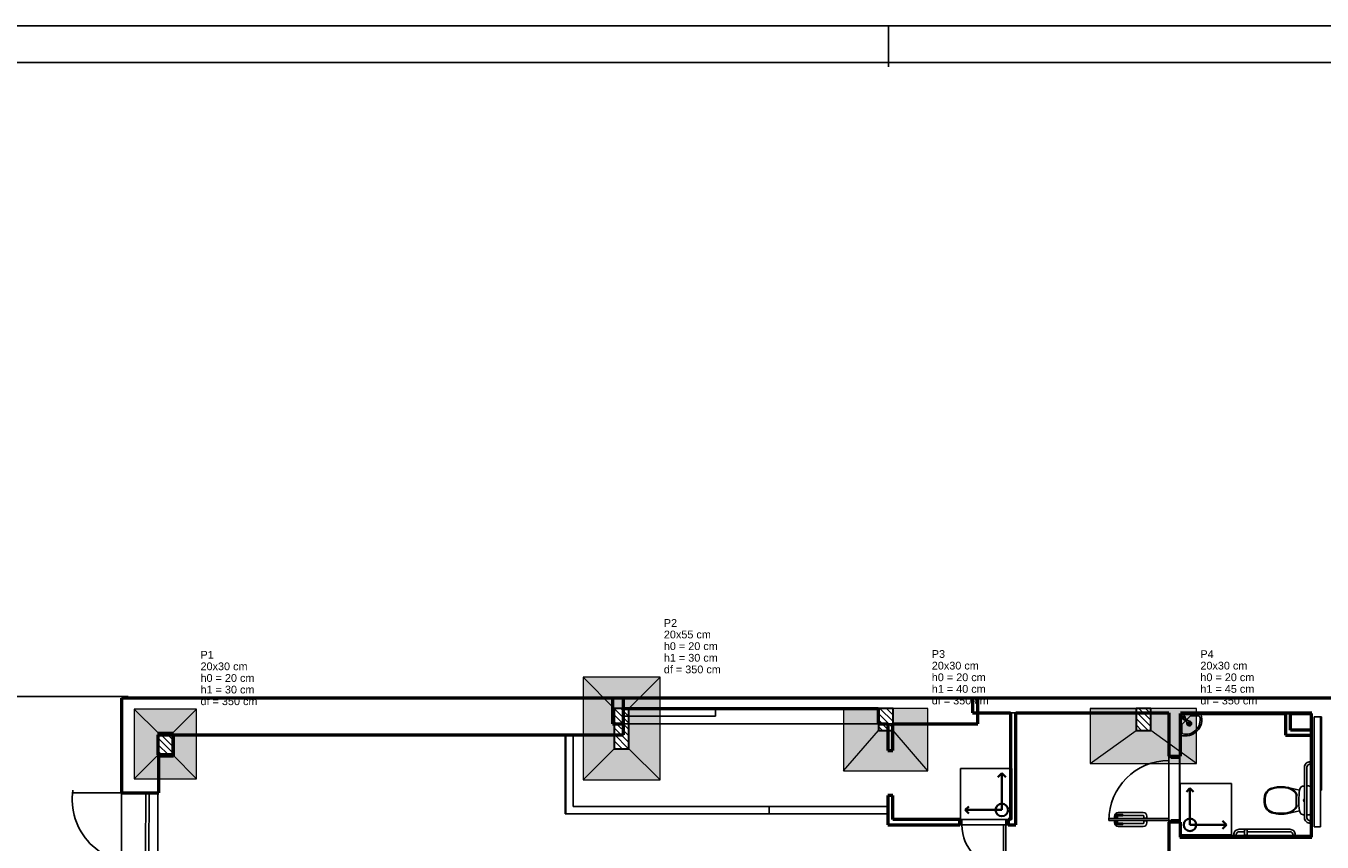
# Model space of a CAD drawing. Header units: millimetres. Extents: x 0 to 119, y 0 to 84.
# Tile 6 of 13: x 21 to 57, y 62 to 84. Entities that reach past the tile are written whole.
import ezdxf

# ---------------------------------------------------------------- set-up
doc = ezdxf.new("R2010")
doc.units = ezdxf.units.MM
doc.header["$MEASUREMENT"] = 0
doc.linetypes.add('NULL', pattern=[0])
for name, color, linetype in [('BASE', 9, 'Continuous'), ('SEDUC_MARF', 1, 'Continuous'), ('SEDUC_MARGG', 7, 'Continuous')]:
    doc.layers.add(name, color=color, linetype=linetype)
for name, color, linetype, lineweight in [('LC-Hachuras das sapatas', 43, 'Continuous', 5), ('LC-Hachuras dos pilares', 9, 'Continuous', 5), ('LC-Seção das fundações', 7, 'Continuous', 5), ('LC-Seção dos pilares', 4, 'Continuous', 30), ('LC-Textos', 3, 'Continuous', 20)]:
    doc.layers.add(name, color=color, linetype=linetype, lineweight=lineweight)
doc.styles.add('Arial', font='txt')

msp = doc.modelspace()

# ---------------------------------------------------------------- hatches: boundary and pattern name
at = {"layer": 'LC-Hachuras das sapatas', "linetype": 'Continuous'}
h = msp.add_hatch(color=43, dxfattribs=at)
h.paths.add_polyline_path([(36.57, 63.513), (38.67, 63.513), (38.67, 66.313), (36.57, 66.313), (36.57, 63.513)])
h.paths.add_polyline_path([(37.42, 64.363), (37.82, 64.363), (37.82, 65.463), (37.42, 65.463), (37.42, 64.363)], flags=0)
h = msp.add_hatch(color=43, dxfattribs=at)
h.paths.add_polyline_path([(24.326, 63.545), (26.026, 63.545), (26.026, 65.445), (24.326, 65.445), (24.326, 63.545)])
h.paths.add_polyline_path([(24.976, 64.195), (25.376, 64.195), (25.376, 64.795), (24.976, 64.795), (24.976, 64.195)], flags=0)
h = msp.add_hatch(color=43, dxfattribs=at)
h.paths.add_polyline_path([(43.68, 65.463), (43.68, 63.763), (45.98, 63.763), (45.98, 65.463), (43.68, 65.463)])
h.paths.add_polyline_path([(44.63, 64.863), (45.03, 64.863), (45.03, 65.463), (44.63, 65.463), (44.63, 64.863)], flags=0)
h = msp.add_hatch(color=43, dxfattribs=at)
h.paths.add_polyline_path([(50.409, 65.463), (50.409, 63.963), (53.309, 63.963), (53.309, 65.463), (50.409, 65.463)])
h.paths.add_polyline_path([(51.659, 64.863), (52.059, 64.863), (52.059, 65.463), (51.659, 65.463), (51.659, 64.863)], flags=0)
at = {"layer": 'LC-Hachuras dos pilares', "linetype": 'Continuous'}
h = msp.add_hatch(dxfattribs=at)
h.set_pattern_fill('ANSI31', color=9, angle=90, style=0)
h.paths.add_polyline_path([(37.42, 64.363), (37.82, 64.363), (37.82, 65.463), (37.42, 65.463), (37.42, 64.363)])
h = msp.add_hatch(dxfattribs=at)
h.set_pattern_fill('ANSI31', color=9, angle=90, style=0)
h.paths.add_polyline_path([(44.63, 64.863), (45.03, 64.863), (45.03, 65.463), (44.63, 65.463), (44.63, 64.863)])
h = msp.add_hatch(dxfattribs=at)
h.set_pattern_fill('ANSI31', color=9, angle=90, style=0)
h.paths.add_polyline_path([(51.659, 64.863), (52.059, 64.863), (52.059, 65.463), (51.659, 65.463), (51.659, 64.863)])
h = msp.add_hatch(dxfattribs=at)
h.set_pattern_fill('ANSI31', color=9, angle=90, style=0)
h.paths.add_polyline_path([(24.976, 64.195), (25.376, 64.195), (25.376, 64.795), (24.976, 64.795), (24.976, 64.195)])

# ---------------------------------------------------------------- linework, layer by layer
at = {"layer": 'BASE'}
for p, q in [((17.591, 65.792), (24.155, 65.792)), ((24.155, 65.792), (24.155, 65.742)), ((40.182, 65.463), (40.182, 65.255)), ((40.182, 65.255), (37.673, 65.255)), ((48.377, 65.342), (48.237, 65.342)), ((53.413, 65.312), (52.876, 65.312)), ((52.876, 64.991), (53.013, 65.128)), ((52.942, 65.197), (52.975, 65.165)), ((53.003, 65.195), (52.971, 65.227)), ((52.975, 65.165), (53.04, 65.102)), ((53.069, 65.131), (53.003, 65.195)), ((53.042, 65.157), (53.197, 65.312)), ((53.133, 65.087), (53.095, 65.124)), ((53.104, 65.079), (53.134, 65.05)), ((53.134, 65.05), (53.104, 65.079)), ((53.361, 65.262), (53.146, 65.262)), ((55.736, 65.322), (55.876, 65.322)), ((56.516, 62.233), (56.516, 65.233)), ((56.516, 65.233), (56.696, 65.233)), ((56.696, 63.233), (56.696, 65.233)), ((56.696, 65.233), (56.716, 65.233)), ((56.696, 65.233), (56.696, 62.233)), ((56.696, 65.169), (56.716, 65.169)), ((56.696, 63.297), (56.696, 65.169)), ((56.716, 65.233), (56.716, 63.233)), ((56.716, 63.297), (56.716, 65.169)), ((25.373, 64.742), (25.393, 64.742)), ((36.086, 62.589), (36.086, 64.742)), ((36.097, 62.589), (36.097, 64.742)), ((36.297, 64.742), (36.297, 62.789)), ((44.627, 65.042), (37.673, 65.042)), ((45.027, 65.042), (44.887, 65.042)), ((52.906, 65.022), (52.906, 64.807)), ((53.048, 65.075), (53.086, 65.038)), ((53.093, 65.068), (53.123, 65.038)), ((56.456, 64.732), (56.456, 64.872)), ((24.976, 63.162), (24.976, 64.192)), ((52.556, 64.121), (52.556, 64.161)), ((52.556, 62.401), (52.556, 64.121)), ((52.616, 64.121), (52.556, 64.121)), ((52.616, 64.101), (52.616, 64.121)), ((52.856, 64.101), (52.616, 64.101)), ((52.845, 62.421), (52.845, 64.101)), ((52.856, 64.161), (52.856, 64.101)), ((52.856, 64.101), (52.856, 62.421)), ((56.424, 64.038), (56.418, 64.012)), ((56.424, 64.038), (56.424, 63.909)), ((46.867, 63.827), (46.867, 62.427)), ((48.267, 63.827), (46.867, 63.827)), ((48.267, 62.427), (48.267, 63.827)), ((56.256, 63.859), (56.256, 62.48)), ((56.322, 62.48), (56.322, 63.859)), ((56.418, 64.012), (56.415, 64.011)), ((56.415, 64.011), (56.415, 64.006)), ((56.415, 63.94), (56.415, 64.006)), ((56.415, 63.94), (56.415, 63.936)), ((56.415, 63.936), (56.418, 63.935)), ((56.418, 63.935), (56.418, 64.012)), ((56.418, 63.935), (56.424, 63.909)), ((54.266, 63.414), (52.866, 63.414)), ((52.866, 63.414), (52.866, 62.014)), ((54.266, 62.014), (54.266, 63.414)), ((56.234, 63.346), (56.256, 63.346)), ((56.322, 63.346), (56.366, 63.346)), ((23.976, 59.822), (23.976, 63.162)), ((24.636, 63.163), (24.634, 61.52)), ((24.727, 63.162), (24.636, 63.163)), ((24.725, 61.52), (24.727, 63.162)), ((24.965, 63.162), (24.965, 59.822)), ((55.839, 63.294), (56.124, 63.232)), ((56.028, 63.114), (56.028, 62.788)), ((56.04, 63.072), (56.028, 63.072)), ((56.04, 63.052), (56.028, 63.052)), ((56.04, 63.052), (56.04, 63.072)), ((56.042, 63.08), (56.041, 63.125)), ((56.042, 63.08), (56.042, 62.822)), ((56.696, 63.297), (56.716, 63.297)), ((56.696, 63.237), (56.696, 63.297)), ((56.716, 63.297), (56.696, 63.297)), ((56.716, 63.237), (56.696, 63.237)), ((56.716, 63.233), (56.696, 63.233)), ((56.716, 63.297), (56.716, 63.237)), ((36.297, 62.789), (44.887, 62.789)), ((41.647, 62.589), (41.647, 62.789)), ((51.176, 62.621), (51.856, 62.621)), ((56.124, 62.668), (55.799, 62.598)), ((56.04, 62.85), (56.028, 62.85)), ((56.04, 62.83), (56.028, 62.83)), ((56.04, 62.85), (56.04, 62.83)), ((56.042, 62.822), (56.041, 62.778)), ((36.097, 62.589), (36.086, 62.589)), ((44.887, 62.589), (36.097, 62.589)), ((44.876, 62.427), (44.876, 62.589)), ((44.887, 62.427), (44.876, 62.427)), ((46.847, 62.427), (46.907, 62.427)), ((46.907, 62.287), (46.847, 62.287)), ((46.867, 62.427), (48.267, 62.427)), ((46.907, 62.427), (48.107, 62.427)), ((46.907, 62.427), (46.907, 62.287)), ((48.107, 62.287), (46.907, 62.287)), ((48.047, 61.087), (48.047, 62.287)), ((48.047, 62.287), (48.107, 62.287)), ((48.107, 62.287), (48.107, 62.427)), ((48.107, 62.427), (48.167, 62.427)), ((48.167, 62.287), (48.107, 62.287)), ((48.107, 62.287), (48.107, 61.087)), ((52.556, 62.461), (50.916, 62.461)), ((50.916, 62.461), (50.916, 62.401)), ((50.916, 62.401), (52.556, 62.401)), ((51.066, 62.461), (51.066, 62.471)), ((51.066, 62.471), (51.166, 62.471)), ((51.066, 62.401), (51.066, 62.391)), ((51.066, 62.391), (51.166, 62.391)), ((51.076, 62.471), (51.076, 62.521)), ((51.076, 62.391), (51.076, 62.341)), ((51.096, 62.511), (51.096, 62.471)), ((51.096, 62.351), (51.096, 62.391)), ((51.136, 62.471), (51.136, 62.511)), ((51.136, 62.391), (51.136, 62.351)), ((51.296, 62.571), (51.156, 62.571)), ((51.156, 62.531), (51.296, 62.531)), ((51.156, 62.521), (51.156, 62.471)), ((51.156, 62.341), (51.156, 62.391)), ((51.156, 62.331), (51.296, 62.331)), ((51.296, 62.291), (51.156, 62.291)), ((51.166, 62.471), (51.166, 62.461)), ((51.166, 62.391), (51.166, 62.401)), ((51.296, 62.531), (51.296, 62.571)), ((51.856, 62.541), (51.296, 62.541)), ((51.296, 62.331), (51.296, 62.291)), ((51.856, 62.321), (51.296, 62.321)), ((51.866, 62.461), (51.866, 62.471)), ((51.866, 62.471), (51.966, 62.471)), ((51.866, 62.401), (51.866, 62.391)), ((51.866, 62.391), (51.966, 62.391)), ((51.876, 62.471), (51.876, 62.521)), ((51.876, 62.391), (51.876, 62.341)), ((51.956, 62.521), (51.956, 62.471)), ((51.956, 62.341), (51.956, 62.391)), ((51.966, 62.471), (51.966, 62.461)), ((51.966, 62.391), (51.966, 62.401)), ((52.556, 62.401), (52.556, 62.461)), ((52.556, 62.401), (52.616, 62.401)), ((52.556, 62.361), (52.556, 62.401)), ((52.616, 62.401), (52.616, 62.421)), ((52.616, 62.421), (52.856, 62.421)), ((52.856, 62.421), (52.856, 62.361)), ((56.256, 62.557), (56.233, 62.557)), ((56.366, 62.557), (56.322, 62.557)), ((56.418, 62.404), (56.415, 62.403)), ((56.415, 62.403), (56.415, 62.399)), ((56.415, 62.399), (56.415, 62.333)), ((56.415, 62.333), (56.415, 62.328)), ((56.415, 62.328), (56.418, 62.327)), ((56.424, 62.43), (56.418, 62.404)), ((56.418, 62.404), (56.418, 62.327)), ((56.418, 62.327), (56.424, 62.301)), ((56.424, 62.301), (56.424, 62.43)), ((51.176, 62.241), (51.856, 62.241)), ((52.866, 62.014), (54.266, 62.014)), ((54.282, 61.964), (54.283, 61.98)), ((54.44, 61.98), (54.283, 61.98)), ((54.297, 61.996), (54.324, 62.001)), ((54.297, 61.996), (54.426, 61.996)), ((54.324, 62.001), (54.324, 62.005)), ((54.324, 62.005), (54.329, 62.005)), ((54.4, 62.001), (54.324, 62.001)), ((54.396, 62.005), (54.329, 62.005)), ((54.396, 62.005), (54.399, 62.005)), ((54.399, 62.005), (54.4, 62.001)), ((54.4, 62.001), (54.426, 61.996)), ((54.44, 61.98), (54.442, 61.964)), ((54.476, 62.164), (55.855, 62.164)), ((54.623, 62.098), (54.476, 62.098)), ((54.577, 61.98), (54.576, 61.964)), ((54.576, 61.964), (54.736, 61.964)), ((54.734, 61.98), (54.577, 61.98)), ((54.618, 62.001), (54.591, 61.996)), ((54.591, 61.996), (54.72, 61.996)), ((54.623, 62.005), (54.618, 62.005)), ((54.618, 62.005), (54.618, 62.001)), ((54.694, 62.001), (54.618, 62.001)), ((54.623, 62.131), (54.623, 62.005)), ((54.689, 62.005), (54.623, 62.005)), ((54.689, 62.005), (54.689, 62.131)), ((55.855, 62.098), (54.689, 62.098)), ((54.693, 62.005), (54.689, 62.005)), ((54.694, 62.001), (54.693, 62.005)), ((54.72, 61.996), (54.694, 62.001)), ((54.736, 61.964), (54.734, 61.98)), ((55.89, 61.964), (55.891, 61.98)), ((55.891, 61.98), (56.048, 61.98)), ((55.905, 61.996), (55.932, 62.001)), ((56.034, 61.996), (55.905, 61.996)), ((55.932, 62.001), (55.932, 62.005)), ((55.932, 62.005), (55.936, 62.005)), ((55.932, 62.001), (56.008, 62.001)), ((55.936, 62.005), (56.002, 62.005)), ((56.002, 62.005), (56.007, 62.005)), ((56.007, 62.005), (56.008, 62.001)), ((56.008, 62.001), (56.034, 61.996)), ((56.048, 61.98), (56.05, 61.964)), ((56.696, 62.233), (56.516, 62.233))]:
    msp.add_line(p, q, dxfattribs=at)
at = {"layer": 'BASE', "lineweight": 25}
for p, q in [((24.139, 65.742), (24.155, 65.792)), ((24.561, 63.162), (22.641, 63.162))]:
    msp.add_line(p, q, dxfattribs=at)
at = {"layer": 'BASE', "lineweight": 50}
for p, q in [((23.976, 65.742), (23.976, 63.162)), ((57.233, 65.742), (23.976, 65.742)), ((37.378, 65.742), (37.378, 65.042)), ((37.673, 64.742), (37.673, 65.742)), ((37.673, 65.463), (44.627, 65.463)), ((44.627, 65.463), (44.627, 65.042)), ((47.193, 65.742), (47.193, 65.342)), ((47.338, 65.042), (47.338, 65.742)), ((47.193, 65.342), (48.237, 65.342)), ((48.237, 65.342), (48.237, 62.427)), ((48.377, 62.287), (48.377, 65.342)), ((48.377, 65.342), (52.556, 65.342)), ((52.556, 65.342), (52.556, 64.161)), ((52.876, 65.342), (56.456, 65.342)), ((52.876, 64.161), (52.876, 65.322)), ((52.876, 65.322), (55.736, 65.322)), ((55.736, 65.322), (55.736, 64.732)), ((55.876, 65.322), (56.436, 65.322)), ((55.876, 64.872), (55.876, 65.322)), ((56.436, 65.322), (56.436, 61.944)), ((24.976, 64.192), (24.976, 64.742)), ((24.976, 64.742), (25.373, 64.742)), ((25.373, 64.742), (25.373, 64.192)), ((25.393, 64.742), (37.673, 64.742)), ((25.393, 64.172), (25.393, 64.742)), ((37.378, 65.042), (37.673, 65.042)), ((44.627, 65.042), (44.887, 65.042)), ((44.887, 65.042), (44.887, 64.317)), ((45.027, 64.317), (45.027, 65.042)), ((45.027, 65.042), (47.338, 65.042)), ((55.736, 64.732), (56.456, 64.732)), ((56.456, 64.872), (55.876, 64.872)), ((25.373, 64.192), (24.976, 64.192)), ((24.996, 63.162), (24.996, 64.172)), ((24.996, 64.172), (25.393, 64.172)), ((44.887, 64.317), (45.027, 64.317)), ((52.556, 64.161), (52.876, 64.161)), ((23.976, 63.162), (24.996, 63.162)), ((45.027, 63.087), (44.887, 63.087)), ((44.887, 63.087), (44.887, 62.287)), ((45.027, 62.427), (45.027, 63.087)), ((44.887, 62.287), (46.847, 62.287)), ((46.847, 62.427), (45.027, 62.427)), ((46.847, 62.287), (46.847, 62.427)), ((48.237, 62.427), (48.167, 62.427)), ((48.167, 62.427), (48.167, 62.287)), ((48.167, 62.287), (48.377, 62.287)), ((52.876, 62.361), (52.556, 62.361)), ((52.556, 62.361), (52.556, 61.514)), ((52.876, 61.944), (52.876, 62.361)), ((54.576, 61.964), (52.856, 61.964)), ((52.856, 61.944), (56.456, 61.944)), ((56.456, 61.964), (54.736, 61.964))]:
    msp.add_line(p, q, dxfattribs=at)
at = {"layer": 'BASE', "lineweight": 35}
for p, q in [((47.997, 63.692), (47.888, 63.582)), ((47.997, 62.692), (47.997, 63.692)), ((47.997, 63.692), (48.106, 63.582)), ((53.13, 63.284), (53.033, 63.187)), ((53.13, 62.284), (53.13, 63.284)), ((53.13, 63.284), (53.227, 63.187)), ((46.997, 62.692), (47.094, 62.789)), ((47.997, 62.692), (46.997, 62.692)), ((46.997, 62.692), (47.094, 62.595)), ((53.13, 62.284), (54.13, 62.284)), ((54.13, 62.284), (54.021, 62.393)), ((54.13, 62.284), (54.021, 62.175))]:
    msp.add_line(p, q, dxfattribs=at)
for centre in [(47.997, 62.692), (53.13, 62.284)]:
    msp.add_circle(centre, 0.171, dxfattribs=at)
at = {"layer": 'BASE'}
for centre, radius, start, end in [((52.956, 65.212), 0.05, 340.1836, 291.3968), ((53.02, 65.148), 0.389, 257.0451, 12.9549), ((52.956, 65.212), 0.0206, 45.7902, 225.7902), ((53.071, 65.097), 0.0317, 171.1222, 223.1222), ((53.076, 65.096), 0.0363, 101.1668, 170.4137), ((53.111, 65.054), 0.065, 163.2978, 45), ((53.07, 65.099), 0.0327, 227.9172, 317.9809), ((53.111, 65.054), 0.045, 176.1223, 45), ((53.074, 65.1), 0.0317, 48.4583, 100.4583), ((53.072, 65.101), 0.0327, 313.5995, 43.6633), ((53.118, 65.055), 0.029, 123.2956, 136.2205), ((53.103, 65.077), 0.00275, 69.5994, 111.9811), ((53.111, 65.054), 0.065, 45, 96.4344), ((53.081, 65.093), 0.0325, 327.1259, 43.6545), ((53.082, 65.092), 0.032, 326.4219, 44.3585), ((53.111, 65.054), 0.045, 45, 65.0647), ((53.11, 65.064), 0.0324, 312.9139, 44.2285), ((53.024, 65.157), 0.431, 313.7854, 18.2146), ((53.348, 65.203), 0.06, 32.2639, 77.7361), ((53.403, 65.282), 0.0319, 18.2146, 71.7854), ((53.011, 65.144), 0.431, 251.7854, 316.2146), ((52.965, 64.82), 0.06, 192.2639, 237.7361), ((53.079, 65.091), 0.0325, 227.926, 304.4545), ((53.079, 65.089), 0.032, 227.2219, 305.1586), ((53.108, 65.062), 0.0324, 227.3519, 318.6666), ((53.117, 65.055), 0.029, 135.36, 148.2848), ((53.095, 65.069), 0.00275, 159.5994, 201.9811), ((53.139, 65.034), 0.017, 136.3194, 159.261), ((53.125, 65.04), 0.0022, 159.261, 214.3194), ((53.124, 65.041), 0.00257, 241.6436, 283.9369), ((53.121, 65.051), 0.0134, 288.5125, 318.5451), ((53.139, 65.034), 0.017, 112.3194, 135.261), ((53.122, 65.052), 0.0134, 313.0353, 343.068), ((53.133, 65.048), 0.0022, 57.261, 112.3194), ((53.132, 65.048), 0.00257, 347.6436, 29.9369), ((52.556, 62.401), 1.64, 90, 180), ((56.441, 64.034), 0.018, 109.6879, 168.4393), ((56.403, 63.859), 0.148, 85.5871, 180), ((56.403, 63.859), 0.0816, 90, 180), ((56.403, 63.859), 0.0816, 82.0015, 90), ((56.441, 63.913), 0.018, 191.5607, 250.3121), ((55.552, 62.764), 0.554, 96.3426, 113.5976), ((55.609, 62.547), 0.779, 100.8043, 103.5091), ((55.619, 62.154), 1.169, 83.8664, 96.3426), ((55.609, 62.547), 0.779, 83.7439, 97.6247), ((55.528, 62.052), 1.28, 81.3632, 82.5595), ((55.699, 62.894), 0.424, 44.8438, 83.835), ((56.234, 63.238), 0.107, 89.9862, 163.9106), ((56.366, 63.276), 0.0695, 0, 89.9862), ((55.855, 62.944), 0.7, 170.1646, 179.4268), ((55.442, 63.016), 0.28, 113.5976, 170.1333), ((55.859, 62.945), 0.68, 170.1854, 179.4944), ((55.447, 63.017), 0.262, 107.0243, 170.1854), ((55.401, 63.087), 0.201, 115.9059, 141.1018), ((55.609, 62.547), 0.779, 110.267, 112.2561), ((55.555, 62.765), 0.535, 96.3429, 110.2265), ((55.623, 62.155), 1.148, 84.0902, 96.3429), ((55.703, 62.895), 0.404, 44.8437, 84.4892), ((55.88, 63.072), 0.154, 16.1627, 44.8437), ((55.876, 63.071), 0.174, 18.1126, 44.8437), ((56.03, 63.102), 0.025, 298.7034, 63.3974), ((57.796, 62.95), 1.696, 170.3584, 189.5344), ((57.766, 62.954), 1.666, 169.1268, 170.3797), ((56.269, 62.951), 0.04, 110.7824, 249.2176), ((56.269, 62.951), 0.036, 113.0916, 246.9084), ((56.269, 62.951), 0.034, 115.2721, 244.2857), ((51.176, 62.521), 0.1, 90, 180), ((51.856, 62.521), 0.1, 360, 90), ((55.855, 62.958), 0.7, 180.5732, 189.8354), ((55.442, 62.887), 0.28, 189.8667, 246.4024), ((55.859, 62.957), 0.68, 180.5056, 189.8146), ((55.447, 62.886), 0.262, 189.8146, 252.9757), ((55.401, 62.813), 0.201, 215.045, 244.0941), ((55.609, 63.354), 0.779, 247.7439, 254.6897), ((55.552, 63.138), 0.554, 246.4024, 263.6574), ((55.555, 63.137), 0.535, 249.7735, 263.6571), ((55.609, 63.354), 0.779, 255.1465, 276.2561), ((55.623, 63.747), 1.148, 263.6571, 275.9098), ((55.703, 63.007), 0.404, 275.5108, 315.1563), ((55.699, 63.008), 0.424, 276.165, 315.1562), ((55.88, 62.831), 0.154, 315.1563, 343.8373), ((55.876, 62.832), 0.174, 315.1563, 341.8874), ((56.03, 62.8), 0.025, 296.6026, 61.2966), ((57.766, 62.947), 1.666, 189.6228, 190.6375), ((56.233, 62.664), 0.107, 193.4092, 270.0138), ((56.366, 62.626), 0.0695, 270.0138, 0), ((48.107, 62.287), 1.2, 180, 269.8156), ((51.176, 62.341), 0.1, 180, 270), ((51.156, 62.511), 0.06, 90, 180), ((51.156, 62.351), 0.06, 180, 270), ((51.156, 62.511), 0.02, 90, 180), ((51.156, 62.351), 0.02, 180, 270), ((51.176, 62.521), 0.02, 150, 180), ((51.176, 62.341), 0.02, 180, 210), ((51.856, 62.521), 0.02, 360, 90), ((51.856, 62.341), 0.1, 270, 360), ((51.856, 62.341), 0.02, 270, 360), ((55.619, 63.749), 1.169, 263.6574, 276.1336), ((55.528, 63.848), 1.28, 277.4405, 279.648), ((55.528, 63.848), 1.28, 279.9019, 282.2113), ((56.403, 62.48), 0.148, 180, 274.4129), ((56.403, 62.48), 0.0816, 180, 277.9985), ((56.441, 62.426), 0.018, 109.6879, 168.4393), ((56.441, 62.305), 0.018, 191.5607, 250.3121), ((54.301, 61.978), 0.018, 101.5607, 175), ((54.476, 62.016), 0.148, 90, 184.4129), ((54.476, 62.016), 0.0816, 90, 180), ((54.476, 62.016), 0.0816, 180, 187.9985), ((54.422, 61.978), 0.018, 5, 78.4393), ((54.595, 61.978), 0.018, 101.5607, 175), ((54.656, 62.131), 0.033, 0, 180), ((54.716, 61.978), 0.018, 5, 78.4393), ((55.855, 62.016), 0.148, 355.5871, 90), ((55.855, 62.016), 0.0816, 352.0015, 90), ((55.909, 61.978), 0.018, 101.5607, 175), ((56.03, 61.978), 0.018, 5, 78.4393)]:
    msp.add_arc(centre, radius, start, end, dxfattribs=at)
at = {"layer": 'BASE', "lineweight": 25}
msp.add_arc((24.334, 62.969), 1.703, 171.0457, 277.5407, dxfattribs=at)
at = {"layer": 'LC-Seção das fundações'}
for p, q in [((36.57, 66.313), (37.42, 65.463)), ((38.67, 66.313), (37.82, 65.463)), ((24.326, 65.445), (24.976, 64.795)), ((26.026, 65.445), (25.376, 64.795)), ((43.68, 65.463), (44.63, 65.463)), ((43.68, 65.463), (44.63, 65.463)), ((45.98, 65.463), (45.03, 65.463)), ((50.409, 65.463), (51.659, 65.463)), ((50.409, 65.463), (51.659, 65.463)), ((53.309, 65.463), (52.059, 65.463)), ((43.68, 63.763), (44.63, 64.863)), ((45.98, 63.763), (45.03, 64.863)), ((50.409, 63.963), (51.659, 64.863)), ((53.309, 63.963), (52.059, 64.863)), ((24.326, 63.545), (24.976, 64.195)), ((24.326, 63.545), (24.976, 64.195)), ((26.026, 63.545), (25.376, 64.195)), ((36.57, 63.513), (37.42, 64.363)), ((36.57, 63.513), (37.42, 64.363)), ((38.67, 63.513), (37.82, 64.363))]:
    msp.add_line(p, q, dxfattribs=at)
for points in [[(36.57, 63.513), (38.67, 63.513), (38.67, 66.313), (36.57, 66.313), (36.57, 63.513)], [(24.326, 63.545), (26.026, 63.545), (26.026, 65.445), (24.326, 65.445), (24.326, 63.545)], [(43.68, 65.463), (43.68, 63.763), (45.98, 63.763), (45.98, 65.463), (43.68, 65.463)], [(50.409, 65.463), (50.409, 63.963), (53.309, 63.963), (53.309, 65.463), (50.409, 65.463)]]:
    msp.add_lwpolyline(points, close=True, dxfattribs=at)
at = {"layer": 'LC-Seção dos pilares'}
for points in [[(37.42, 64.363), (37.82, 64.363), (37.82, 65.463), (37.42, 65.463), (37.42, 64.363)], [(44.63, 64.863), (45.03, 64.863), (45.03, 65.463), (44.63, 65.463), (44.63, 64.863)], [(51.659, 64.863), (52.059, 64.863), (52.059, 65.463), (51.659, 65.463), (51.659, 64.863)], [(24.976, 64.195), (25.376, 64.195), (25.376, 64.795), (24.976, 64.795), (24.976, 64.195)]]:
    msp.add_lwpolyline(points, close=True, dxfattribs=at)
at = {"layer": 'SEDUC_MARF'}
msp.add_line((44.902, 84.1), (44.902, 82.98), dxfattribs=at)
msp.add_lwpolyline([(118.9, 84.1), (0, 84.1), (0, 0), (118.9, 0)], close=True, dxfattribs=at)
at = {"layer": 'SEDUC_MARGG'}
msp.add_lwpolyline([(2.5, 1), (117.9, 1), (117.9, 83.1), (2.5, 83.1), (2.5, 1)], dxfattribs=at)

# ---------------------------------------------------------------- texts
at = {"layer": 'LC-Textos', "linetype": 'NULL', "char_height": 0.2118, "attachment_point": 7, "line_spacing_factor": 0.798, "style": 'Arial'}
for s, insert, width in [('P2', (38.775, 67.691), 0.70942), ('20x55 cm', (38.775, 67.373), 2.51456), ('h0 = 20 cm', (38.775, 67.055), 2.88556), ('P1', (26.132, 66.822), 0.70942), ('h1 = 30 cm', (38.775, 66.738), 2.88556), ('P3', (46.086, 66.841), 0.70942), ('P4', (53.415, 66.841), 0.70942), ('20x30 cm', (26.132, 66.504), 2.51456), ('df = 350 cm', (38.775, 66.42), 3.0467), ('20x30 cm', (46.086, 66.523), 2.51456), ('h0 = 20 cm', (46.086, 66.205), 2.88556), ('20x30 cm', (53.415, 66.523), 2.51456), ('h0 = 20 cm', (53.415, 66.205), 2.88556), ('h0 = 20 cm', (26.132, 66.186), 2.88556), ('h1 = 30 cm', (26.132, 65.869), 2.88556), ('h1 = 40 cm', (46.086, 65.888), 2.88556), ('h1 = 45 cm', (53.415, 65.888), 2.88556), ('df = 350 cm', (26.132, 65.551), 3.0467), ('df = 350 cm', (46.086, 65.57), 3.0467), ('df = 350 cm', (53.415, 65.57), 3.0467)]:
    msp.add_mtext(s, dxfattribs=dict(at, insert=insert, width=width))

doc.saveas('drawing.dxf')
